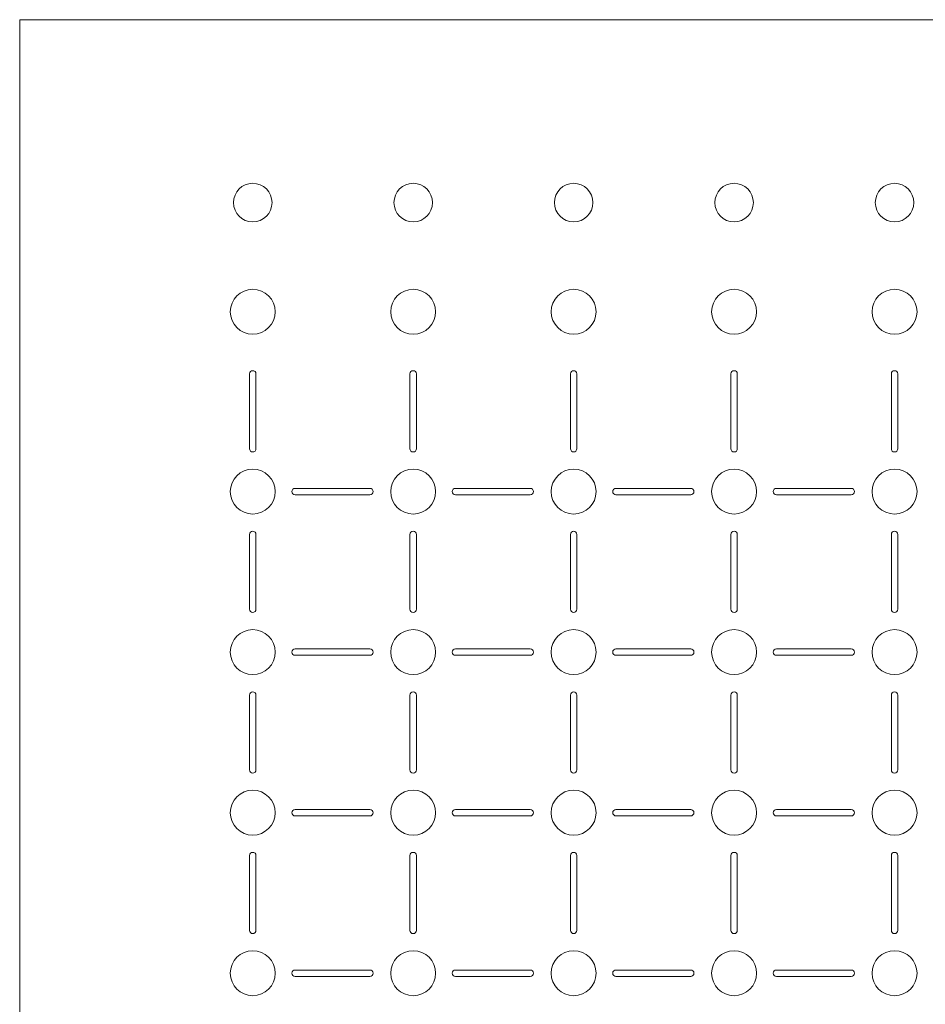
# Model space of a CAD drawing. Header units: millimetres. Extents: x 332 to 629, y -253 to 43.
# Tile 2 of 4: x 332 to 473, y -110 to 43. Entities that reach past the tile are written whole.
import ezdxf

# ---------------------------------------------------------------- set-up
doc = ezdxf.new("R2010")
doc.units = ezdxf.units.MM
doc.header["$MEASUREMENT"] = 0
doc.layers.add('Layer 1', color=7, linetype='Continuous')

msp = doc.modelspace()

# ---------------------------------------------------------------- linework, layer by layer
at = {"layer": 'Layer 1', "lineweight": 0}
msp.add_lwpolyline([(331.57, 43.5), (331.57, -253.5), (628.57, -253.5), (628.57, 43.5), (331.57, 43.5)], dxfattribs=at)
for points, knots in [([(367.88, 18.02), (369.53, 18.02), (370.88, 16.68), (370.88, 15.02), (370.88, 13.36), (369.53, 12.02), (367.88, 12.02), (366.22, 12.02), (364.88, 13.36), (364.88, 15.02), (364.88, 16.68), (366.22, 18.02), (367.88, 18.02)], [0, 0, 0, 0, 1, 1, 1, 2, 2, 2, 3, 3, 3, 4, 4, 4, 4]), ([(392.88, 18.02), (394.53, 18.02), (395.88, 16.68), (395.88, 15.02), (395.88, 13.36), (394.53, 12.02), (392.88, 12.02), (391.22, 12.02), (389.88, 13.36), (389.88, 15.02), (389.88, 16.68), (391.22, 18.02), (392.88, 18.02)], [0, 0, 0, 0, 1, 1, 1, 2, 2, 2, 3, 3, 3, 4, 4, 4, 4]), ([(417.88, 18.02), (419.53, 18.02), (420.88, 16.68), (420.88, 15.02), (420.88, 13.36), (419.53, 12.02), (417.88, 12.02), (416.22, 12.02), (414.88, 13.36), (414.88, 15.02), (414.88, 16.68), (416.22, 18.02), (417.88, 18.02)], [0, 0, 0, 0, 1, 1, 1, 2, 2, 2, 3, 3, 3, 4, 4, 4, 4]), ([(442.88, 18.02), (444.53, 18.02), (445.88, 16.68), (445.88, 15.02), (445.88, 13.36), (444.53, 12.02), (442.88, 12.02), (441.22, 12.02), (439.88, 13.36), (439.88, 15.02), (439.88, 16.68), (441.22, 18.02), (442.88, 18.02)], [0, 0, 0, 0, 1, 1, 1, 2, 2, 2, 3, 3, 3, 4, 4, 4, 4]), ([(467.88, 18.02), (469.53, 18.02), (470.88, 16.68), (470.88, 15.02), (470.88, 13.36), (469.53, 12.02), (467.88, 12.02), (466.22, 12.02), (464.88, 13.36), (464.88, 15.02), (464.88, 16.68), (466.22, 18.02), (467.88, 18.02)], [0, 0, 0, 0, 1, 1, 1, 2, 2, 2, 3, 3, 3, 4, 4, 4, 4]), ([(367.88, -5.48), (365.95, -5.48), (364.38, -3.91), (364.38, -1.98), (364.38, -0.05), (365.95, 1.52), (367.88, 1.52), (369.81, 1.52), (371.38, -0.05), (371.38, -1.98), (371.38, -3.91), (369.81, -5.48), (367.88, -5.48)], [0, 0, 0, 0, 1, 1, 1, 2, 2, 2, 3, 3, 3, 4, 4, 4, 4]), ([(392.88, -5.48), (390.95, -5.48), (389.38, -3.91), (389.38, -1.98), (389.38, -0.05), (390.95, 1.52), (392.88, 1.52), (394.81, 1.52), (396.38, -0.05), (396.38, -1.98), (396.38, -3.91), (394.81, -5.48), (392.88, -5.48)], [0, 0, 0, 0, 1, 1, 1, 2, 2, 2, 3, 3, 3, 4, 4, 4, 4]), ([(417.88, -5.48), (415.94, -5.48), (414.38, -3.91), (414.38, -1.98), (414.38, -0.05), (415.94, 1.52), (417.88, 1.52), (419.81, 1.52), (421.38, -0.05), (421.38, -1.98), (421.38, -3.91), (419.81, -5.48), (417.88, -5.48)], [0, 0, 0, 0, 1, 1, 1, 2, 2, 2, 3, 3, 3, 4, 4, 4, 4]), ([(442.88, -5.48), (440.95, -5.48), (439.38, -3.91), (439.38, -1.98), (439.38, -0.05), (440.95, 1.52), (442.88, 1.52), (444.81, 1.52), (446.38, -0.05), (446.38, -1.98), (446.38, -3.91), (444.81, -5.48), (442.88, -5.48)], [0, 0, 0, 0, 1, 1, 1, 2, 2, 2, 3, 3, 3, 4, 4, 4, 4]), ([(467.88, -5.48), (465.94, -5.48), (464.38, -3.91), (464.38, -1.98), (464.38, -0.05), (465.94, 1.52), (467.88, 1.52), (469.81, 1.52), (471.38, -0.05), (471.38, -1.98), (471.38, -3.91), (469.81, -5.48), (467.88, -5.48)], [0, 0, 0, 0, 1, 1, 1, 2, 2, 2, 3, 3, 3, 4, 4, 4, 4]), ([(367.38, -23.31), (367.38, -23.31), (367.38, -11.66), (367.38, -11.66), (367.38, -11.38), (367.6, -11.16), (367.88, -11.16), (368.15, -11.16), (368.38, -11.38), (368.38, -11.66), (368.38, -11.66), (368.38, -23.31), (368.38, -23.31), (368.38, -23.59), (368.15, -23.81), (367.88, -23.81), (367.6, -23.81), (367.38, -23.59), (367.38, -23.31)], [0, 0, 0, 0, 1, 1, 1, 2, 2, 2, 3, 3, 3, 4, 4, 4, 5, 5, 5, 6, 6, 6, 6]), ([(392.38, -23.31), (392.38, -23.31), (392.38, -11.66), (392.38, -11.66), (392.38, -11.38), (392.6, -11.16), (392.88, -11.16), (393.15, -11.16), (393.38, -11.38), (393.38, -11.66), (393.38, -11.66), (393.38, -23.31), (393.38, -23.31), (393.38, -23.59), (393.15, -23.81), (392.88, -23.81), (392.6, -23.81), (392.38, -23.59), (392.38, -23.31)], [0, 0, 0, 0, 1, 1, 1, 2, 2, 2, 3, 3, 3, 4, 4, 4, 5, 5, 5, 6, 6, 6, 6]), ([(417.38, -23.31), (417.38, -23.31), (417.38, -11.66), (417.38, -11.66), (417.38, -11.38), (417.6, -11.16), (417.88, -11.16), (418.15, -11.16), (418.38, -11.38), (418.38, -11.66), (418.38, -11.66), (418.38, -23.31), (418.38, -23.31), (418.38, -23.59), (418.15, -23.81), (417.88, -23.81), (417.6, -23.81), (417.38, -23.59), (417.38, -23.31)], [0, 0, 0, 0, 1, 1, 1, 2, 2, 2, 3, 3, 3, 4, 4, 4, 5, 5, 5, 6, 6, 6, 6]), ([(442.38, -23.31), (442.38, -23.31), (442.38, -11.66), (442.38, -11.66), (442.38, -11.38), (442.6, -11.16), (442.88, -11.16), (443.15, -11.16), (443.38, -11.38), (443.38, -11.66), (443.38, -11.66), (443.38, -23.31), (443.38, -23.31), (443.38, -23.59), (443.15, -23.81), (442.88, -23.81), (442.6, -23.81), (442.38, -23.59), (442.38, -23.31)], [0, 0, 0, 0, 1, 1, 1, 2, 2, 2, 3, 3, 3, 4, 4, 4, 5, 5, 5, 6, 6, 6, 6]), ([(467.38, -23.31), (467.38, -23.31), (467.38, -11.66), (467.38, -11.66), (467.38, -11.38), (467.6, -11.16), (467.88, -11.16), (468.15, -11.16), (468.38, -11.38), (468.38, -11.66), (468.38, -11.66), (468.38, -23.31), (468.38, -23.31), (468.38, -23.59), (468.15, -23.81), (467.88, -23.81), (467.6, -23.81), (467.38, -23.59), (467.38, -23.31)], [0, 0, 0, 0, 1, 1, 1, 2, 2, 2, 3, 3, 3, 4, 4, 4, 5, 5, 5, 6, 6, 6, 6]), ([(367.88, -33.48), (365.95, -33.48), (364.38, -31.92), (364.38, -29.98), (364.38, -28.05), (365.95, -26.48), (367.88, -26.48), (369.81, -26.48), (371.38, -28.05), (371.38, -29.98), (371.38, -31.92), (369.81, -33.48), (367.88, -33.48)], [0, 0, 0, 0, 1, 1, 1, 2, 2, 2, 3, 3, 3, 4, 4, 4, 4]), ([(392.88, -33.48), (390.95, -33.48), (389.38, -31.92), (389.38, -29.98), (389.38, -28.05), (390.95, -26.48), (392.88, -26.48), (394.81, -26.48), (396.38, -28.05), (396.38, -29.98), (396.38, -31.92), (394.81, -33.48), (392.88, -33.48)], [0, 0, 0, 0, 1, 1, 1, 2, 2, 2, 3, 3, 3, 4, 4, 4, 4]), ([(417.88, -33.48), (415.94, -33.48), (414.38, -31.92), (414.38, -29.98), (414.38, -28.05), (415.94, -26.48), (417.88, -26.48), (419.81, -26.48), (421.38, -28.05), (421.38, -29.98), (421.38, -31.92), (419.81, -33.48), (417.88, -33.48)], [0, 0, 0, 0, 1, 1, 1, 2, 2, 2, 3, 3, 3, 4, 4, 4, 4]), ([(442.88, -33.48), (440.95, -33.48), (439.38, -31.92), (439.38, -29.98), (439.38, -28.05), (440.95, -26.48), (442.88, -26.48), (444.81, -26.48), (446.38, -28.05), (446.38, -29.98), (446.38, -31.92), (444.81, -33.48), (442.88, -33.48)], [0, 0, 0, 0, 1, 1, 1, 2, 2, 2, 3, 3, 3, 4, 4, 4, 4]), ([(467.88, -33.48), (465.94, -33.48), (464.38, -31.92), (464.38, -29.98), (464.38, -28.05), (465.94, -26.48), (467.88, -26.48), (469.81, -26.48), (471.38, -28.05), (471.38, -29.98), (471.38, -31.92), (469.81, -33.48), (467.88, -33.48)], [0, 0, 0, 0, 1, 1, 1, 2, 2, 2, 3, 3, 3, 4, 4, 4, 4]), ([(386.12, -30.48), (386.12, -30.48), (374.47, -30.48), (374.47, -30.48), (374.19, -30.48), (373.97, -30.26), (373.97, -29.98), (373.97, -29.71), (374.19, -29.48), (374.47, -29.48), (374.47, -29.48), (386.12, -29.48), (386.12, -29.48), (386.4, -29.48), (386.62, -29.71), (386.62, -29.98), (386.62, -30.26), (386.4, -30.48), (386.12, -30.48)], [0, 0, 0, 0, 1, 1, 1, 2, 2, 2, 3, 3, 3, 4, 4, 4, 5, 5, 5, 6, 6, 6, 6]), ([(411.12, -30.48), (411.12, -30.48), (399.47, -30.48), (399.47, -30.48), (399.19, -30.48), (398.97, -30.26), (398.97, -29.98), (398.97, -29.71), (399.19, -29.48), (399.47, -29.48), (399.47, -29.48), (411.12, -29.48), (411.12, -29.48), (411.4, -29.48), (411.62, -29.71), (411.62, -29.98), (411.62, -30.26), (411.4, -30.48), (411.12, -30.48)], [0, 0, 0, 0, 1, 1, 1, 2, 2, 2, 3, 3, 3, 4, 4, 4, 5, 5, 5, 6, 6, 6, 6]), ([(436.12, -30.48), (436.12, -30.48), (424.47, -30.48), (424.47, -30.48), (424.19, -30.48), (423.97, -30.26), (423.97, -29.98), (423.97, -29.71), (424.19, -29.48), (424.47, -29.48), (424.47, -29.48), (436.12, -29.48), (436.12, -29.48), (436.4, -29.48), (436.62, -29.71), (436.62, -29.98), (436.62, -30.26), (436.4, -30.48), (436.12, -30.48)], [0, 0, 0, 0, 1, 1, 1, 2, 2, 2, 3, 3, 3, 4, 4, 4, 5, 5, 5, 6, 6, 6, 6]), ([(461.12, -30.48), (461.12, -30.48), (449.47, -30.48), (449.47, -30.48), (449.19, -30.48), (448.97, -30.26), (448.97, -29.98), (448.97, -29.71), (449.19, -29.48), (449.47, -29.48), (449.47, -29.48), (461.12, -29.48), (461.12, -29.48), (461.4, -29.48), (461.62, -29.71), (461.62, -29.98), (461.62, -30.26), (461.4, -30.48), (461.12, -30.48)], [0, 0, 0, 0, 1, 1, 1, 2, 2, 2, 3, 3, 3, 4, 4, 4, 5, 5, 5, 6, 6, 6, 6]), ([(367.38, -48.31), (367.38, -48.31), (367.38, -36.66), (367.38, -36.66), (367.38, -36.38), (367.6, -36.16), (367.88, -36.16), (368.15, -36.16), (368.38, -36.38), (368.38, -36.66), (368.38, -36.66), (368.38, -48.31), (368.38, -48.31), (368.38, -48.59), (368.15, -48.81), (367.88, -48.81), (367.6, -48.81), (367.38, -48.59), (367.38, -48.31)], [0, 0, 0, 0, 1, 1, 1, 2, 2, 2, 3, 3, 3, 4, 4, 4, 5, 5, 5, 6, 6, 6, 6]), ([(392.38, -48.31), (392.38, -48.31), (392.38, -36.66), (392.38, -36.66), (392.38, -36.38), (392.6, -36.16), (392.88, -36.16), (393.15, -36.16), (393.38, -36.38), (393.38, -36.66), (393.38, -36.66), (393.38, -48.31), (393.38, -48.31), (393.38, -48.59), (393.15, -48.81), (392.88, -48.81), (392.6, -48.81), (392.38, -48.59), (392.38, -48.31)], [0, 0, 0, 0, 1, 1, 1, 2, 2, 2, 3, 3, 3, 4, 4, 4, 5, 5, 5, 6, 6, 6, 6]), ([(417.38, -48.31), (417.38, -48.31), (417.38, -36.66), (417.38, -36.66), (417.38, -36.38), (417.6, -36.16), (417.88, -36.16), (418.15, -36.16), (418.38, -36.38), (418.38, -36.66), (418.38, -36.66), (418.38, -48.31), (418.38, -48.31), (418.38, -48.59), (418.15, -48.81), (417.88, -48.81), (417.6, -48.81), (417.38, -48.59), (417.38, -48.31)], [0, 0, 0, 0, 1, 1, 1, 2, 2, 2, 3, 3, 3, 4, 4, 4, 5, 5, 5, 6, 6, 6, 6]), ([(442.38, -48.31), (442.38, -48.31), (442.38, -36.66), (442.38, -36.66), (442.38, -36.38), (442.6, -36.16), (442.88, -36.16), (443.15, -36.16), (443.38, -36.38), (443.38, -36.66), (443.38, -36.66), (443.38, -48.31), (443.38, -48.31), (443.38, -48.59), (443.15, -48.81), (442.88, -48.81), (442.6, -48.81), (442.38, -48.59), (442.38, -48.31)], [0, 0, 0, 0, 1, 1, 1, 2, 2, 2, 3, 3, 3, 4, 4, 4, 5, 5, 5, 6, 6, 6, 6]), ([(467.38, -48.31), (467.38, -48.31), (467.38, -36.66), (467.38, -36.66), (467.38, -36.38), (467.6, -36.16), (467.88, -36.16), (468.15, -36.16), (468.38, -36.38), (468.38, -36.66), (468.38, -36.66), (468.38, -48.31), (468.38, -48.31), (468.38, -48.59), (468.15, -48.81), (467.88, -48.81), (467.6, -48.81), (467.38, -48.59), (467.38, -48.31)], [0, 0, 0, 0, 1, 1, 1, 2, 2, 2, 3, 3, 3, 4, 4, 4, 5, 5, 5, 6, 6, 6, 6]), ([(367.88, -58.48), (365.95, -58.48), (364.38, -56.92), (364.38, -54.98), (364.38, -53.05), (365.95, -51.48), (367.88, -51.48), (369.81, -51.48), (371.38, -53.05), (371.38, -54.98), (371.38, -56.92), (369.81, -58.48), (367.88, -58.48)], [0, 0, 0, 0, 1, 1, 1, 2, 2, 2, 3, 3, 3, 4, 4, 4, 4]), ([(392.88, -58.48), (390.95, -58.48), (389.38, -56.92), (389.38, -54.98), (389.38, -53.05), (390.95, -51.48), (392.88, -51.48), (394.81, -51.48), (396.38, -53.05), (396.38, -54.98), (396.38, -56.92), (394.81, -58.48), (392.88, -58.48)], [0, 0, 0, 0, 1, 1, 1, 2, 2, 2, 3, 3, 3, 4, 4, 4, 4]), ([(417.88, -58.48), (415.94, -58.48), (414.38, -56.92), (414.38, -54.98), (414.38, -53.05), (415.94, -51.48), (417.88, -51.48), (419.81, -51.48), (421.38, -53.05), (421.38, -54.98), (421.38, -56.92), (419.81, -58.48), (417.88, -58.48)], [0, 0, 0, 0, 1, 1, 1, 2, 2, 2, 3, 3, 3, 4, 4, 4, 4]), ([(442.88, -58.48), (440.95, -58.48), (439.38, -56.92), (439.38, -54.98), (439.38, -53.05), (440.95, -51.48), (442.88, -51.48), (444.81, -51.48), (446.38, -53.05), (446.38, -54.98), (446.38, -56.92), (444.81, -58.48), (442.88, -58.48)], [0, 0, 0, 0, 1, 1, 1, 2, 2, 2, 3, 3, 3, 4, 4, 4, 4]), ([(467.88, -58.48), (465.94, -58.48), (464.38, -56.92), (464.38, -54.98), (464.38, -53.05), (465.94, -51.48), (467.88, -51.48), (469.81, -51.48), (471.38, -53.05), (471.38, -54.98), (471.38, -56.92), (469.81, -58.48), (467.88, -58.48)], [0, 0, 0, 0, 1, 1, 1, 2, 2, 2, 3, 3, 3, 4, 4, 4, 4]), ([(386.12, -55.48), (386.12, -55.48), (374.47, -55.48), (374.47, -55.48), (374.19, -55.48), (373.97, -55.26), (373.97, -54.98), (373.97, -54.71), (374.19, -54.48), (374.47, -54.48), (374.47, -54.48), (386.12, -54.48), (386.12, -54.48), (386.4, -54.48), (386.62, -54.71), (386.62, -54.98), (386.62, -55.26), (386.4, -55.48), (386.12, -55.48)], [0, 0, 0, 0, 1, 1, 1, 2, 2, 2, 3, 3, 3, 4, 4, 4, 5, 5, 5, 6, 6, 6, 6]), ([(411.12, -55.48), (411.12, -55.48), (399.47, -55.48), (399.47, -55.48), (399.19, -55.48), (398.97, -55.26), (398.97, -54.98), (398.97, -54.71), (399.19, -54.48), (399.47, -54.48), (399.47, -54.48), (411.12, -54.48), (411.12, -54.48), (411.4, -54.48), (411.62, -54.71), (411.62, -54.98), (411.62, -55.26), (411.4, -55.48), (411.12, -55.48)], [0, 0, 0, 0, 1, 1, 1, 2, 2, 2, 3, 3, 3, 4, 4, 4, 5, 5, 5, 6, 6, 6, 6]), ([(436.12, -55.48), (436.12, -55.48), (424.47, -55.48), (424.47, -55.48), (424.19, -55.48), (423.97, -55.26), (423.97, -54.98), (423.97, -54.71), (424.19, -54.48), (424.47, -54.48), (424.47, -54.48), (436.12, -54.48), (436.12, -54.48), (436.4, -54.48), (436.62, -54.71), (436.62, -54.98), (436.62, -55.26), (436.4, -55.48), (436.12, -55.48)], [0, 0, 0, 0, 1, 1, 1, 2, 2, 2, 3, 3, 3, 4, 4, 4, 5, 5, 5, 6, 6, 6, 6]), ([(461.12, -55.48), (461.12, -55.48), (449.47, -55.48), (449.47, -55.48), (449.19, -55.48), (448.97, -55.26), (448.97, -54.98), (448.97, -54.71), (449.19, -54.48), (449.47, -54.48), (449.47, -54.48), (461.12, -54.48), (461.12, -54.48), (461.4, -54.48), (461.62, -54.71), (461.62, -54.98), (461.62, -55.26), (461.4, -55.48), (461.12, -55.48)], [0, 0, 0, 0, 1, 1, 1, 2, 2, 2, 3, 3, 3, 4, 4, 4, 5, 5, 5, 6, 6, 6, 6]), ([(367.38, -73.31), (367.38, -73.31), (367.38, -61.66), (367.38, -61.66), (367.38, -61.38), (367.6, -61.16), (367.88, -61.16), (368.15, -61.16), (368.38, -61.38), (368.38, -61.66), (368.38, -61.66), (368.38, -73.31), (368.38, -73.31), (368.38, -73.59), (368.15, -73.81), (367.88, -73.81), (367.6, -73.81), (367.38, -73.59), (367.38, -73.31)], [0, 0, 0, 0, 1, 1, 1, 2, 2, 2, 3, 3, 3, 4, 4, 4, 5, 5, 5, 6, 6, 6, 6]), ([(392.38, -73.31), (392.38, -73.31), (392.38, -61.66), (392.38, -61.66), (392.38, -61.38), (392.6, -61.16), (392.88, -61.16), (393.15, -61.16), (393.38, -61.38), (393.38, -61.66), (393.38, -61.66), (393.38, -73.31), (393.38, -73.31), (393.38, -73.59), (393.15, -73.81), (392.88, -73.81), (392.6, -73.81), (392.38, -73.59), (392.38, -73.31)], [0, 0, 0, 0, 1, 1, 1, 2, 2, 2, 3, 3, 3, 4, 4, 4, 5, 5, 5, 6, 6, 6, 6]), ([(417.38, -73.31), (417.38, -73.31), (417.38, -61.66), (417.38, -61.66), (417.38, -61.38), (417.6, -61.16), (417.88, -61.16), (418.15, -61.16), (418.38, -61.38), (418.38, -61.66), (418.38, -61.66), (418.38, -73.31), (418.38, -73.31), (418.38, -73.59), (418.15, -73.81), (417.88, -73.81), (417.6, -73.81), (417.38, -73.59), (417.38, -73.31)], [0, 0, 0, 0, 1, 1, 1, 2, 2, 2, 3, 3, 3, 4, 4, 4, 5, 5, 5, 6, 6, 6, 6]), ([(442.38, -73.31), (442.38, -73.31), (442.38, -61.66), (442.38, -61.66), (442.38, -61.38), (442.6, -61.16), (442.88, -61.16), (443.15, -61.16), (443.38, -61.38), (443.38, -61.66), (443.38, -61.66), (443.38, -73.31), (443.38, -73.31), (443.38, -73.59), (443.15, -73.81), (442.88, -73.81), (442.6, -73.81), (442.38, -73.59), (442.38, -73.31)], [0, 0, 0, 0, 1, 1, 1, 2, 2, 2, 3, 3, 3, 4, 4, 4, 5, 5, 5, 6, 6, 6, 6]), ([(467.38, -73.31), (467.38, -73.31), (467.38, -61.66), (467.38, -61.66), (467.38, -61.38), (467.6, -61.16), (467.88, -61.16), (468.15, -61.16), (468.38, -61.38), (468.38, -61.66), (468.38, -61.66), (468.38, -73.31), (468.38, -73.31), (468.38, -73.59), (468.15, -73.81), (467.88, -73.81), (467.6, -73.81), (467.38, -73.59), (467.38, -73.31)], [0, 0, 0, 0, 1, 1, 1, 2, 2, 2, 3, 3, 3, 4, 4, 4, 5, 5, 5, 6, 6, 6, 6]), ([(367.88, -83.48), (365.95, -83.48), (364.38, -81.92), (364.38, -79.98), (364.38, -78.05), (365.95, -76.48), (367.88, -76.48), (369.81, -76.48), (371.38, -78.05), (371.38, -79.98), (371.38, -81.92), (369.81, -83.48), (367.88, -83.48)], [0, 0, 0, 0, 1, 1, 1, 2, 2, 2, 3, 3, 3, 4, 4, 4, 4]), ([(392.88, -83.48), (390.95, -83.48), (389.38, -81.92), (389.38, -79.98), (389.38, -78.05), (390.95, -76.48), (392.88, -76.48), (394.81, -76.48), (396.38, -78.05), (396.38, -79.98), (396.38, -81.92), (394.81, -83.48), (392.88, -83.48)], [0, 0, 0, 0, 1, 1, 1, 2, 2, 2, 3, 3, 3, 4, 4, 4, 4]), ([(417.88, -83.48), (415.94, -83.48), (414.38, -81.92), (414.38, -79.98), (414.38, -78.05), (415.94, -76.48), (417.88, -76.48), (419.81, -76.48), (421.38, -78.05), (421.38, -79.98), (421.38, -81.92), (419.81, -83.48), (417.88, -83.48)], [0, 0, 0, 0, 1, 1, 1, 2, 2, 2, 3, 3, 3, 4, 4, 4, 4]), ([(442.88, -83.48), (440.95, -83.48), (439.38, -81.92), (439.38, -79.98), (439.38, -78.05), (440.95, -76.48), (442.88, -76.48), (444.81, -76.48), (446.38, -78.05), (446.38, -79.98), (446.38, -81.92), (444.81, -83.48), (442.88, -83.48)], [0, 0, 0, 0, 1, 1, 1, 2, 2, 2, 3, 3, 3, 4, 4, 4, 4]), ([(467.88, -83.48), (465.94, -83.48), (464.38, -81.92), (464.38, -79.98), (464.38, -78.05), (465.94, -76.48), (467.88, -76.48), (469.81, -76.48), (471.38, -78.05), (471.38, -79.98), (471.38, -81.92), (469.81, -83.48), (467.88, -83.48)], [0, 0, 0, 0, 1, 1, 1, 2, 2, 2, 3, 3, 3, 4, 4, 4, 4]), ([(386.12, -80.49), (386.12, -80.49), (374.47, -80.49), (374.47, -80.49), (374.19, -80.49), (373.97, -80.26), (373.97, -79.98), (373.97, -79.71), (374.19, -79.48), (374.47, -79.48), (374.47, -79.48), (386.12, -79.48), (386.12, -79.48), (386.4, -79.48), (386.62, -79.71), (386.62, -79.98), (386.62, -80.26), (386.4, -80.49), (386.12, -80.49)], [0, 0, 0, 0, 1, 1, 1, 2, 2, 2, 3, 3, 3, 4, 4, 4, 5, 5, 5, 6, 6, 6, 6]), ([(411.12, -80.49), (411.12, -80.49), (399.47, -80.49), (399.47, -80.49), (399.19, -80.49), (398.97, -80.26), (398.97, -79.98), (398.97, -79.71), (399.19, -79.48), (399.47, -79.48), (399.47, -79.48), (411.12, -79.48), (411.12, -79.48), (411.4, -79.48), (411.62, -79.71), (411.62, -79.98), (411.62, -80.26), (411.4, -80.49), (411.12, -80.49)], [0, 0, 0, 0, 1, 1, 1, 2, 2, 2, 3, 3, 3, 4, 4, 4, 5, 5, 5, 6, 6, 6, 6]), ([(436.12, -80.49), (436.12, -80.49), (424.47, -80.49), (424.47, -80.49), (424.19, -80.49), (423.97, -80.26), (423.97, -79.98), (423.97, -79.71), (424.19, -79.48), (424.47, -79.48), (424.47, -79.48), (436.12, -79.48), (436.12, -79.48), (436.4, -79.48), (436.62, -79.71), (436.62, -79.98), (436.62, -80.26), (436.4, -80.49), (436.12, -80.49)], [0, 0, 0, 0, 1, 1, 1, 2, 2, 2, 3, 3, 3, 4, 4, 4, 5, 5, 5, 6, 6, 6, 6]), ([(461.12, -80.49), (461.12, -80.49), (449.47, -80.49), (449.47, -80.49), (449.19, -80.49), (448.97, -80.26), (448.97, -79.98), (448.97, -79.71), (449.19, -79.48), (449.47, -79.48), (449.47, -79.48), (461.12, -79.48), (461.12, -79.48), (461.4, -79.48), (461.62, -79.71), (461.62, -79.98), (461.62, -80.26), (461.4, -80.49), (461.12, -80.49)], [0, 0, 0, 0, 1, 1, 1, 2, 2, 2, 3, 3, 3, 4, 4, 4, 5, 5, 5, 6, 6, 6, 6]), ([(367.38, -98.31), (367.38, -98.31), (367.38, -86.66), (367.38, -86.66), (367.38, -86.38), (367.6, -86.16), (367.88, -86.16), (368.15, -86.16), (368.38, -86.38), (368.38, -86.66), (368.38, -86.66), (368.38, -98.31), (368.38, -98.31), (368.38, -98.59), (368.15, -98.81), (367.88, -98.81), (367.6, -98.81), (367.38, -98.59), (367.38, -98.31)], [0, 0, 0, 0, 1, 1, 1, 2, 2, 2, 3, 3, 3, 4, 4, 4, 5, 5, 5, 6, 6, 6, 6]), ([(392.38, -98.31), (392.38, -98.31), (392.38, -86.66), (392.38, -86.66), (392.38, -86.38), (392.6, -86.16), (392.88, -86.16), (393.15, -86.16), (393.38, -86.38), (393.38, -86.66), (393.38, -86.66), (393.38, -98.31), (393.38, -98.31), (393.38, -98.59), (393.15, -98.81), (392.88, -98.81), (392.6, -98.81), (392.38, -98.59), (392.38, -98.31)], [0, 0, 0, 0, 1, 1, 1, 2, 2, 2, 3, 3, 3, 4, 4, 4, 5, 5, 5, 6, 6, 6, 6]), ([(417.38, -98.31), (417.38, -98.31), (417.38, -86.66), (417.38, -86.66), (417.38, -86.38), (417.6, -86.16), (417.88, -86.16), (418.15, -86.16), (418.38, -86.38), (418.38, -86.66), (418.38, -86.66), (418.38, -98.31), (418.38, -98.31), (418.38, -98.59), (418.15, -98.81), (417.88, -98.81), (417.6, -98.81), (417.38, -98.59), (417.38, -98.31)], [0, 0, 0, 0, 1, 1, 1, 2, 2, 2, 3, 3, 3, 4, 4, 4, 5, 5, 5, 6, 6, 6, 6]), ([(442.38, -98.31), (442.38, -98.31), (442.38, -86.66), (442.38, -86.66), (442.38, -86.38), (442.6, -86.16), (442.88, -86.16), (443.15, -86.16), (443.38, -86.38), (443.38, -86.66), (443.38, -86.66), (443.38, -98.31), (443.38, -98.31), (443.38, -98.59), (443.15, -98.81), (442.88, -98.81), (442.6, -98.81), (442.38, -98.59), (442.38, -98.31)], [0, 0, 0, 0, 1, 1, 1, 2, 2, 2, 3, 3, 3, 4, 4, 4, 5, 5, 5, 6, 6, 6, 6]), ([(467.38, -98.31), (467.38, -98.31), (467.38, -86.66), (467.38, -86.66), (467.38, -86.38), (467.6, -86.16), (467.88, -86.16), (468.15, -86.16), (468.38, -86.38), (468.38, -86.66), (468.38, -86.66), (468.38, -98.31), (468.38, -98.31), (468.38, -98.59), (468.15, -98.81), (467.88, -98.81), (467.6, -98.81), (467.38, -98.59), (467.38, -98.31)], [0, 0, 0, 0, 1, 1, 1, 2, 2, 2, 3, 3, 3, 4, 4, 4, 5, 5, 5, 6, 6, 6, 6]), ([(367.88, -108.48), (365.95, -108.48), (364.38, -106.92), (364.38, -104.98), (364.38, -103.05), (365.95, -101.48), (367.88, -101.48), (369.81, -101.48), (371.38, -103.05), (371.38, -104.98), (371.38, -106.92), (369.81, -108.48), (367.88, -108.48)], [0, 0, 0, 0, 1, 1, 1, 2, 2, 2, 3, 3, 3, 4, 4, 4, 4]), ([(392.88, -108.48), (390.95, -108.48), (389.38, -106.92), (389.38, -104.98), (389.38, -103.05), (390.95, -101.48), (392.88, -101.48), (394.81, -101.48), (396.38, -103.05), (396.38, -104.98), (396.38, -106.92), (394.81, -108.48), (392.88, -108.48)], [0, 0, 0, 0, 1, 1, 1, 2, 2, 2, 3, 3, 3, 4, 4, 4, 4]), ([(417.88, -108.48), (415.94, -108.48), (414.38, -106.92), (414.38, -104.98), (414.38, -103.05), (415.94, -101.48), (417.88, -101.48), (419.81, -101.48), (421.38, -103.05), (421.38, -104.98), (421.38, -106.92), (419.81, -108.48), (417.88, -108.48)], [0, 0, 0, 0, 1, 1, 1, 2, 2, 2, 3, 3, 3, 4, 4, 4, 4]), ([(442.88, -108.48), (440.95, -108.48), (439.38, -106.92), (439.38, -104.98), (439.38, -103.05), (440.95, -101.48), (442.88, -101.48), (444.81, -101.48), (446.38, -103.05), (446.38, -104.98), (446.38, -106.92), (444.81, -108.48), (442.88, -108.48)], [0, 0, 0, 0, 1, 1, 1, 2, 2, 2, 3, 3, 3, 4, 4, 4, 4]), ([(467.88, -108.48), (465.94, -108.48), (464.38, -106.92), (464.38, -104.98), (464.38, -103.05), (465.94, -101.48), (467.88, -101.48), (469.81, -101.48), (471.38, -103.05), (471.38, -104.98), (471.38, -106.92), (469.81, -108.48), (467.88, -108.48)], [0, 0, 0, 0, 1, 1, 1, 2, 2, 2, 3, 3, 3, 4, 4, 4, 4]), ([(386.12, -105.49), (386.12, -105.49), (374.47, -105.49), (374.47, -105.49), (374.19, -105.49), (373.97, -105.26), (373.97, -104.98), (373.97, -104.71), (374.19, -104.48), (374.47, -104.48), (374.47, -104.48), (386.12, -104.48), (386.12, -104.48), (386.4, -104.48), (386.62, -104.71), (386.62, -104.98), (386.62, -105.26), (386.4, -105.49), (386.12, -105.49)], [0, 0, 0, 0, 1, 1, 1, 2, 2, 2, 3, 3, 3, 4, 4, 4, 5, 5, 5, 6, 6, 6, 6]), ([(411.12, -105.49), (411.12, -105.49), (399.47, -105.49), (399.47, -105.49), (399.19, -105.49), (398.97, -105.26), (398.97, -104.98), (398.97, -104.71), (399.19, -104.48), (399.47, -104.48), (399.47, -104.48), (411.12, -104.48), (411.12, -104.48), (411.4, -104.48), (411.62, -104.71), (411.62, -104.98), (411.62, -105.26), (411.4, -105.49), (411.12, -105.49)], [0, 0, 0, 0, 1, 1, 1, 2, 2, 2, 3, 3, 3, 4, 4, 4, 5, 5, 5, 6, 6, 6, 6]), ([(436.12, -105.49), (436.12, -105.49), (424.47, -105.49), (424.47, -105.49), (424.19, -105.49), (423.97, -105.26), (423.97, -104.98), (423.97, -104.71), (424.19, -104.48), (424.47, -104.48), (424.47, -104.48), (436.12, -104.48), (436.12, -104.48), (436.4, -104.48), (436.62, -104.71), (436.62, -104.98), (436.62, -105.26), (436.4, -105.49), (436.12, -105.49)], [0, 0, 0, 0, 1, 1, 1, 2, 2, 2, 3, 3, 3, 4, 4, 4, 5, 5, 5, 6, 6, 6, 6]), ([(461.12, -105.49), (461.12, -105.49), (449.47, -105.49), (449.47, -105.49), (449.19, -105.49), (448.97, -105.26), (448.97, -104.98), (448.97, -104.71), (449.19, -104.48), (449.47, -104.48), (449.47, -104.48), (461.12, -104.48), (461.12, -104.48), (461.4, -104.48), (461.62, -104.71), (461.62, -104.98), (461.62, -105.26), (461.4, -105.49), (461.12, -105.49)], [0, 0, 0, 0, 1, 1, 1, 2, 2, 2, 3, 3, 3, 4, 4, 4, 5, 5, 5, 6, 6, 6, 6])]:
    msp.add_open_spline(points, degree=3, knots=knots, dxfattribs=at)

doc.saveas('drawing.dxf')
